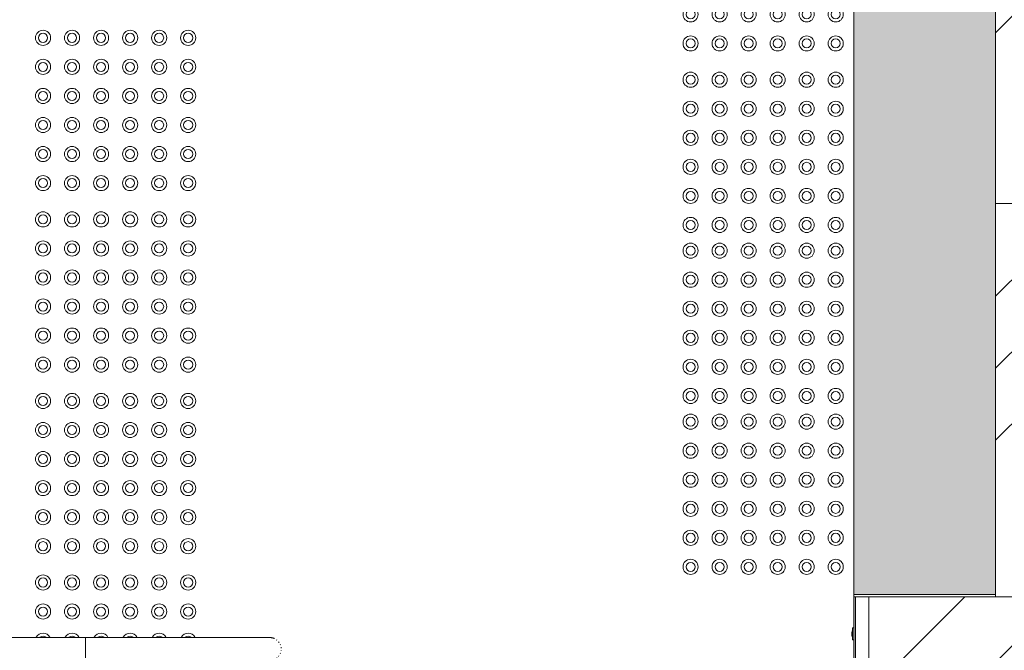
# Model space of a CAD drawing. Header units: metres. Extents: x 1.8 to 43.6, y -74.3 to -47.
# Tile 44 of 256: x 9.8 to 11.5, y -59 to -57.9. Entities that reach past the tile are written whole.
import ezdxf

# ---------------------------------------------------------------- set-up
doc = ezdxf.new("R2010")
doc.units = ezdxf.units.M
for name, color, linetype, lineweight in [('A-DOOR', 7, 'Continuous', 18), ('A-FLOR', 7, 'Continuous', 18), ('A-FLOR-PATT', 7, 'Continuous', 18), ('A-GENM', 7, 'Continuous', 18), ('A-WALL', 7, 'Continuous', 18), ('A-WALL-PATT', 7, 'Continuous', 18), ('Balaústres', 7, 'Continuous', 18), ('Corrimão', 7, 'Continuous', 18), ('Guarda-corpos', 7, 'Continuous', 18)]:
    doc.layers.add(name, color=color, linetype=linetype, lineweight=lineweight)
pattern_1 = [(45, (21.89, -62.896), (-0.33676, 0.33676), []), (45, (22.009, -62.896), (0, 0.67352), []), (45, (21.771, -62.896), (0, 0.67352), [])]

# ---------------------------------------------------------------- blocks, each defined once
blk = doc.blocks.new('Portas 12 - Portas 12-7011562-TÉRREO _0_32m - FRIGORÍFICA')
at = {"layer": 'A-DOOR', "true_color": 0xbababa}
h = blk.add_hatch(dxfattribs=at)
h.set_pattern_fill('FP_21', color=9, style=0, pattern_type=2)
h.set_pattern_definition(pattern_1)
h.paths.add_polyline_path([(11.8499, -58.2384), (11.8499, -57.5829), (11.7894, -57.5829), (11.7894, -58.2384)])
h = blk.add_hatch(dxfattribs=at)
h.set_pattern_fill('FP_21', color=9, style=0, pattern_type=2)
h.set_pattern_definition(pattern_1)
h.paths.add_polyline_path([(11.8499, -58.8884), (11.8499, -58.2384), (11.7894, -58.2384), (11.7894, -58.8884)])
at = {"layer": 'A-DOOR', "color": 253, "true_color": 0xaaaaaa}
for p, q in [((11.8499, -57.5829), (11.7894, -57.5829)), ((11.7894, -57.5829), (11.7894, -58.2384)), ((11.8499, -58.2384), (11.8499, -57.5829)), ((11.8499, -58.2384), (11.7894, -58.2384)), ((11.7894, -58.2384), (11.7894, -58.8884)), ((11.7894, -58.2384), (11.8499, -58.2384)), ((11.8499, -58.8884), (11.8499, -58.2384)), ((11.7894, -58.8884), (11.8499, -58.8884))]:
    blk.add_line(p, q, dxfattribs=at)
blk = doc.blocks.new('_ARQPWR_ACS Piso tátil de alerta - 30 cm Inox-V40-TÉRREO _0_32m - FRIGORÍFICA')
at = {"layer": 'A-GENM', "color": 253, "true_color": 0xaaaaaa}
for centre, radius, start, end in [((-0.12, 0.12), 0.0125, 0, 180), ((-0.072, 0.12), 0.0125, 0, 180), ((-0.024, 0.12), 0.0125, 0, 180), ((0.024, 0.12), 0.0125, 0, 180), ((0.072, 0.12), 0.0125, 0, 180), ((0.12, 0.12), 0.0125, 0, 180), ((-0.12, 0.12), 0.0125, 180, 360), ((-0.12, 0.12), 0.0075, 360, 180), ((-0.12, 0.12), 0.0075, 180, 360), ((-0.072, 0.12), 0.0125, 180, 360), ((-0.072, 0.12), 0.0075, 360, 180), ((-0.072, 0.12), 0.0075, 180, 360), ((-0.024, 0.12), 0.0125, 180, 360), ((-0.024, 0.12), 0.0075, 360, 180), ((-0.024, 0.12), 0.0075, 180, 360), ((0.024, 0.12), 0.0125, 180, 360), ((0.024, 0.12), 0.0075, 360, 180), ((0.024, 0.12), 0.0075, 180, 360), ((0.072, 0.12), 0.0125, 180, 360), ((0.072, 0.12), 0.0075, 360, 180), ((0.072, 0.12), 0.0075, 180, 360), ((0.12, 0.12), 0.0125, 180, 360), ((0.12, 0.12), 0.0075, 360, 180), ((0.12, 0.12), 0.0075, 180, 360), ((-0.12, 0.072), 0.0125, 0, 180), ((-0.072, 0.072), 0.0125, 0, 180), ((-0.024, 0.072), 0.0125, 0, 180), ((0.024, 0.072), 0.0125, 0, 180), ((0.072, 0.072), 0.0125, 0, 180), ((0.12, 0.072), 0.0125, 0, 180), ((-0.12, 0.072), 0.0125, 180, 360), ((-0.12, 0.072), 0.0075, 360, 180), ((-0.12, 0.072), 0.0075, 180, 360), ((-0.072, 0.072), 0.0125, 180, 360), ((-0.072, 0.072), 0.0075, 360, 180), ((-0.072, 0.072), 0.0075, 180, 360), ((-0.024, 0.072), 0.0125, 180, 360), ((-0.024, 0.072), 0.0075, 360, 180), ((-0.024, 0.072), 0.0075, 180, 360), ((0.024, 0.072), 0.0125, 180, 360), ((0.024, 0.072), 0.0075, 360, 180), ((0.024, 0.072), 0.0075, 180, 360), ((0.072, 0.072), 0.0125, 180, 360), ((0.072, 0.072), 0.0075, 360, 180), ((0.072, 0.072), 0.0075, 180, 360), ((0.12, 0.072), 0.0125, 180, 360), ((0.12, 0.072), 0.0075, 360, 180), ((0.12, 0.072), 0.0075, 180, 360), ((-0.12, 0.024), 0.0125, 25.7104, 154.2896), ((-0.072, 0.024), 0.0125, 25.7104, 154.2896), ((-0.024, 0.024), 0.0125, 25.2985, 154.3397), ((0.024, 0.024), 0.0125, 25.7104, 154.2896), ((0.072, 0.024), 0.0125, 25.7104, 154.2896), ((0.12, 0.024), 0.0125, 25.7104, 154.2896), ((-0.12, 0.024), 0.0075, 46.6499, 133.3501), ((-0.072, 0.024), 0.0075, 46.6499, 133.3501), ((-0.024, 0.024), 0.0075, 46.0859, 133.6239), ((0.024, 0.024), 0.0075, 46.6499, 133.3501), ((0.072, 0.024), 0.0075, 46.6499, 133.3501), ((0.12, 0.024), 0.0075, 46.6499, 133.3501), ((-0.12, -0.024), 0.0125, 0, 180), ((-0.072, -0.024), 0.0125, 0, 180), ((-0.024, -0.024), 0.0125, 0, 180), ((0.024, -0.024), 0.0125, 0, 180), ((0.072, -0.024), 0.0125, 0, 180), ((0.12, -0.024), 0.0125, 0, 180), ((-0.12, -0.024), 0.0125, 180, 360), ((-0.12, -0.024), 0.0075, 360, 180), ((-0.12, -0.024), 0.0075, 180, 360), ((-0.072, -0.024), 0.0125, 180, 360), ((-0.072, -0.024), 0.0075, 360, 180), ((-0.072, -0.024), 0.0075, 180, 360), ((-0.024, -0.024), 0.0125, 180, 360), ((-0.024, -0.024), 0.0075, 360, 180), ((-0.024, -0.024), 0.0075, 180, 360), ((0.024, -0.024), 0.0125, 180, 360), ((0.024, -0.024), 0.0075, 360, 180), ((0.024, -0.024), 0.0075, 180, 360), ((0.072, -0.024), 0.0125, 180, 360), ((0.072, -0.024), 0.0075, 360, 180), ((0.072, -0.024), 0.0075, 180, 360), ((0.12, -0.024), 0.0125, 180, 360), ((0.12, -0.024), 0.0075, 360, 180), ((0.12, -0.024), 0.0075, 180, 360), ((-0.12, -0.072), 0.0125, 0, 180), ((-0.12, -0.072), 0.0075, 360, 180), ((-0.072, -0.072), 0.0125, 0, 180), ((-0.072, -0.072), 0.0075, 360, 180), ((-0.024, -0.072), 0.0125, 0, 180), ((-0.024, -0.072), 0.0075, 360, 180), ((0.024, -0.072), 0.0125, 0, 180), ((0.024, -0.072), 0.0075, 360, 180), ((0.072, -0.072), 0.0125, 0, 180), ((0.072, -0.072), 0.0075, 360, 180), ((0.12, -0.072), 0.0125, 0, 180), ((0.12, -0.072), 0.0075, 360, 180), ((-0.12, -0.072), 0.0125, 180, 360), ((-0.12, -0.072), 0.0075, 180, 360), ((-0.072, -0.072), 0.0125, 180, 360), ((-0.072, -0.072), 0.0075, 180, 360), ((-0.024, -0.072), 0.0125, 180, 360), ((-0.024, -0.072), 0.0075, 180, 360), ((0.024, -0.072), 0.0125, 180, 360), ((0.024, -0.072), 0.0075, 180, 360), ((0.072, -0.072), 0.0125, 180, 360), ((0.072, -0.072), 0.0075, 180, 360), ((0.12, -0.072), 0.0125, 180, 360), ((0.12, -0.072), 0.0075, 180, 360), ((-0.12, -0.12), 0.0125, 0, 180), ((-0.12, -0.12), 0.0075, 360, 180), ((-0.072, -0.12), 0.0125, 0, 180), ((-0.072, -0.12), 0.0075, 360, 180), ((-0.024, -0.12), 0.0125, 0, 180), ((-0.024, -0.12), 0.0075, 360, 180), ((0.024, -0.12), 0.0125, 0, 180), ((0.024, -0.12), 0.0075, 360, 180), ((0.072, -0.12), 0.0125, 0, 180), ((0.072, -0.12), 0.0075, 360, 180), ((0.12, -0.12), 0.0125, 0, 180), ((0.12, -0.12), 0.0075, 360, 180), ((-0.12, -0.12), 0.0125, 180, 360), ((-0.12, -0.12), 0.0075, 180, 360), ((-0.072, -0.12), 0.0125, 180, 360), ((-0.072, -0.12), 0.0075, 180, 360), ((-0.024, -0.12), 0.0125, 180, 360), ((-0.024, -0.12), 0.0075, 180, 360), ((0.024, -0.12), 0.0125, 180, 360), ((0.024, -0.12), 0.0075, 180, 360), ((0.072, -0.12), 0.0125, 180, 360), ((0.072, -0.12), 0.0075, 180, 360), ((0.12, -0.12), 0.0125, 180, 360), ((0.12, -0.12), 0.0075, 180, 360)]:
    blk.add_arc(centre, radius, start, end, dxfattribs=at)
blk = doc.blocks.new('Led_Stripe_11805 - Led_Stripe_11805-8131311-TÉRREO _0_32m - FRIGORÍFICA')
at = {"layer": 'A-GENM', "color": 253, "true_color": 0xaaaaaa}
for p, q in [((11.2168, -58.9503), (11.2163, -58.9503)), ((11.2163, -58.9503), (11.2163, -58.9534)), ((11.2168, -58.9503), (11.2163, -58.9503)), ((11.2163, -58.9503), (11.2163, -58.9534)), ((11.2168, -58.9503), (11.2163, -58.9503)), ((11.2163, -58.9503), (11.2163, -58.9534)), ((11.2168, -58.9503), (11.2163, -58.9503)), ((11.2163, -58.9503), (11.2163, -58.9534)), ((11.2168, -58.9503), (11.2163, -58.9503)), ((11.2163, -58.9503), (11.2163, -58.9534)), ((11.2168, -58.9503), (11.2163, -58.9503)), ((11.2163, -58.9503), (11.2163, -58.9534)), ((11.2168, -58.9503), (11.2163, -58.9503)), ((11.2163, -58.9503), (11.2163, -58.9534)), ((11.2168, -58.9503), (11.2163, -58.9503)), ((11.2163, -58.9503), (11.2163, -58.9534)), ((11.2168, -58.9503), (11.2163, -58.9503)), ((11.2163, -58.9503), (11.2163, -58.9534)), ((11.2168, -58.9503), (11.2163, -58.9503)), ((11.2163, -58.9503), (11.2163, -58.9534)), ((11.2168, -58.9503), (11.2163, -58.9503)), ((11.2163, -58.9503), (11.2163, -58.9534)), ((11.2168, -58.9503), (11.2163, -58.9503)), ((11.2163, -58.9503), (11.2163, -58.9534)), ((11.2168, -58.9503), (11.2163, -58.9503)), ((11.2163, -58.9503), (11.2163, -58.9534)), ((11.2168, -58.9503), (11.2163, -58.9503)), ((11.2163, -58.9503), (11.2163, -58.9534)), ((11.2168, -58.9503), (11.2163, -58.9503)), ((11.2163, -58.9503), (11.2163, -58.9534)), ((11.2168, -58.9503), (11.2163, -58.9503)), ((11.2163, -58.9503), (11.2163, -58.9534)), ((11.2168, -58.9503), (11.2163, -58.9503)), ((11.2163, -58.9503), (11.2163, -58.9534)), ((11.2168, -58.9503), (11.2163, -58.9503)), ((11.2163, -58.9503), (11.2163, -58.9534)), ((11.2168, -58.9503), (11.2163, -58.9503)), ((11.2163, -58.9503), (11.2163, -58.9534)), ((11.2168, -58.9503), (11.2163, -58.9503)), ((11.2163, -58.9503), (11.2163, -58.9534)), ((11.2168, -58.9503), (11.2163, -58.9503)), ((11.2163, -58.9503), (11.2163, -58.9534)), ((11.2168, -58.9503), (11.2163, -58.9503)), ((11.2163, -58.9503), (11.2163, -58.9534)), ((11.2168, -58.9503), (11.2163, -58.9503)), ((11.2163, -58.9503), (11.2163, -58.9534)), ((11.2168, -58.9503), (11.2163, -58.9503)), ((11.2163, -58.9503), (11.2163, -58.9534)), ((11.2168, -58.9503), (11.2163, -58.9503)), ((11.2163, -58.9503), (11.2163, -58.9534)), ((11.2168, -58.9503), (11.2163, -58.9503)), ((11.2163, -58.9503), (11.2163, -58.9534)), ((11.2168, -58.9503), (11.2163, -58.9503)), ((11.2163, -58.9503), (11.2163, -58.9534)), ((11.2168, -58.9503), (11.2163, -58.9503)), ((11.2163, -58.9503), (11.2163, -58.9534)), ((11.2168, -58.9503), (11.2163, -58.9503)), ((11.2163, -58.9503), (11.2163, -58.9534)), ((11.2168, -58.9503), (11.2163, -58.9503)), ((11.2163, -58.9503), (11.2163, -58.9534)), ((11.2168, -58.9503), (11.2163, -58.9503)), ((11.2163, -58.9503), (11.2163, -58.9534)), ((11.2168, -58.9503), (11.2163, -58.9503)), ((11.2163, -58.9503), (11.2163, -58.9534)), ((11.2168, -58.9503), (11.2163, -58.9503)), ((11.2163, -58.9503), (11.2163, -58.9534)), ((11.2168, -58.9503), (11.2163, -58.9503)), ((11.2163, -58.9503), (11.2163, -58.9534)), ((11.2168, -58.9503), (11.2163, -58.9503)), ((11.2163, -58.9503), (11.2163, -58.9534)), ((11.2168, -58.9503), (11.2163, -58.9503)), ((11.2163, -58.9503), (11.2163, -58.9534)), ((11.2168, -58.9503), (11.2163, -58.9503)), ((11.2163, -58.9503), (11.2163, -58.9534)), ((11.2168, -58.9503), (11.2163, -58.9503)), ((11.2163, -58.9503), (11.2163, -58.9534)), ((11.2168, -58.9503), (11.2163, -58.9503)), ((11.2163, -58.9503), (11.2163, -58.9534)), ((11.2168, -58.9503), (11.2163, -58.9503)), ((11.2163, -58.9503), (11.2163, -58.9534)), ((11.2168, -58.9503), (11.2163, -58.9503)), ((11.2163, -58.9503), (11.2163, -58.9534)), ((11.2168, -58.9503), (11.2163, -58.9503)), ((11.2163, -58.9503), (11.2163, -58.9534)), ((11.2168, -58.9503), (11.2163, -58.9503)), ((11.2163, -58.9503), (11.2163, -58.9534)), ((11.2168, -58.9503), (11.2163, -58.9503)), ((11.2163, -58.9503), (11.2163, -58.9534)), ((11.2168, -58.9503), (11.2163, -58.9503)), ((11.2163, -58.9503), (11.2163, -58.9534)), ((11.2168, -58.9503), (11.2163, -58.9503)), ((11.2163, -58.9503), (11.2163, -58.9534)), ((11.2168, -58.9503), (11.2163, -58.9503)), ((11.2163, -58.9503), (11.2163, -58.9534)), ((11.2168, -58.9503), (11.2163, -58.9503)), ((11.2163, -58.9503), (11.2163, -58.9534)), ((11.2168, -58.9503), (11.2163, -58.9503)), ((11.2163, -58.9503), (11.2163, -58.9534)), ((11.2168, -58.9503), (11.2163, -58.9503)), ((11.2163, -58.9503), (11.2163, -58.9534)), ((11.2168, -58.9503), (11.2163, -58.9503)), ((11.2163, -58.9503), (11.2163, -58.9534)), ((11.2168, -58.9503), (11.2163, -58.9503)), ((11.2163, -58.9503), (11.2163, -58.9534)), ((11.2168, -58.9503), (11.2163, -58.9503)), ((11.2163, -58.9503), (11.2163, -58.9534)), ((11.2163, -58.9534), (11.2163, -58.9564)), ((11.2163, -58.9534), (11.2163, -58.9564)), ((11.2163, -58.9534), (11.2163, -58.9564)), ((11.2163, -58.9534), (11.2163, -58.9564)), ((11.2163, -58.9534), (11.2163, -58.9564)), ((11.2163, -58.9534), (11.2163, -58.9564)), ((11.2163, -58.9534), (11.2163, -58.9564)), ((11.2163, -58.9534), (11.2163, -58.9564)), ((11.2163, -58.9534), (11.2163, -58.9564)), ((11.2163, -58.9534), (11.2163, -58.9564)), ((11.2163, -58.9534), (11.2163, -58.9564)), ((11.2163, -58.9534), (11.2163, -58.9564)), ((11.2163, -58.9534), (11.2163, -58.9564)), ((11.2163, -58.9534), (11.2163, -58.9564)), ((11.2163, -58.9534), (11.2163, -58.9564)), ((11.2163, -58.9534), (11.2163, -58.9564)), ((11.2163, -58.9534), (11.2163, -58.9564)), ((11.2163, -58.9534), (11.2163, -58.9564)), ((11.2163, -58.9534), (11.2163, -58.9564)), ((11.2163, -58.9534), (11.2163, -58.9564)), ((11.2163, -58.9534), (11.2163, -58.9564)), ((11.2163, -58.9534), (11.2163, -58.9564)), ((11.2163, -58.9534), (11.2163, -58.9564)), ((11.2163, -58.9534), (11.2163, -58.9564)), ((11.2163, -58.9534), (11.2163, -58.9564)), ((11.2163, -58.9534), (11.2163, -58.9564)), ((11.2163, -58.9534), (11.2163, -58.9564)), ((11.2163, -58.9534), (11.2163, -58.9564)), ((11.2163, -58.9534), (11.2163, -58.9564)), ((11.2163, -58.9534), (11.2163, -58.9564)), ((11.2163, -58.9534), (11.2163, -58.9564)), ((11.2163, -58.9534), (11.2163, -58.9564)), ((11.2163, -58.9534), (11.2163, -58.9564)), ((11.2163, -58.9534), (11.2163, -58.9564)), ((11.2163, -58.9534), (11.2163, -58.9564)), ((11.2163, -58.9534), (11.2163, -58.9564)), ((11.2163, -58.9534), (11.2163, -58.9564)), ((11.2163, -58.9534), (11.2163, -58.9564)), ((11.2163, -58.9534), (11.2163, -58.9564)), ((11.2163, -58.9534), (11.2163, -58.9564)), ((11.2163, -58.9534), (11.2163, -58.9564)), ((11.2163, -58.9534), (11.2163, -58.9564)), ((11.2163, -58.9534), (11.2163, -58.9564)), ((11.2163, -58.9534), (11.2163, -58.9564)), ((11.2163, -58.9534), (11.2163, -58.9564)), ((11.2163, -58.9534), (11.2163, -58.9564)), ((11.2163, -58.9534), (11.2163, -58.9564)), ((11.2163, -58.9534), (11.2163, -58.9564)), ((11.2163, -58.9534), (11.2163, -58.9564)), ((11.2163, -58.9534), (11.2163, -58.9564)), ((11.2163, -58.9534), (11.2163, -58.9564)), ((11.2163, -58.9534), (11.2163, -58.9564)), ((11.2163, -58.9534), (11.2163, -58.9564)), ((11.2168, -58.9584), (11.2168, -58.9484)), ((11.2178, -58.9484), (11.2168, -58.9484)), ((11.2178, -58.9434), (11.2178, -58.9634)), ((11.2198, -58.9434), (11.2178, -58.9434)), ((11.2198, -58.9634), (11.2198, -58.9434)), ((11.2163, -58.9564), (11.2168, -58.9564)), ((11.2163, -58.9564), (11.2168, -58.9564)), ((11.2163, -58.9564), (11.2168, -58.9564)), ((11.2163, -58.9564), (11.2168, -58.9564)), ((11.2163, -58.9564), (11.2168, -58.9564)), ((11.2163, -58.9564), (11.2168, -58.9564)), ((11.2163, -58.9564), (11.2168, -58.9564)), ((11.2163, -58.9564), (11.2168, -58.9564)), ((11.2163, -58.9564), (11.2168, -58.9564)), ((11.2163, -58.9564), (11.2168, -58.9564)), ((11.2163, -58.9564), (11.2168, -58.9564)), ((11.2163, -58.9564), (11.2168, -58.9564)), ((11.2163, -58.9564), (11.2168, -58.9564)), ((11.2163, -58.9564), (11.2168, -58.9564)), ((11.2163, -58.9564), (11.2168, -58.9564)), ((11.2163, -58.9564), (11.2168, -58.9564)), ((11.2163, -58.9564), (11.2168, -58.9564)), ((11.2163, -58.9564), (11.2168, -58.9564)), ((11.2163, -58.9564), (11.2168, -58.9564)), ((11.2163, -58.9564), (11.2168, -58.9564)), ((11.2163, -58.9564), (11.2168, -58.9564)), ((11.2163, -58.9564), (11.2168, -58.9564)), ((11.2163, -58.9564), (11.2168, -58.9564)), ((11.2163, -58.9564), (11.2168, -58.9564)), ((11.2163, -58.9564), (11.2168, -58.9564)), ((11.2163, -58.9564), (11.2168, -58.9564)), ((11.2163, -58.9564), (11.2168, -58.9564)), ((11.2163, -58.9564), (11.2168, -58.9564)), ((11.2163, -58.9564), (11.2168, -58.9564)), ((11.2163, -58.9564), (11.2168, -58.9564)), ((11.2163, -58.9564), (11.2168, -58.9564)), ((11.2163, -58.9564), (11.2168, -58.9564)), ((11.2163, -58.9564), (11.2168, -58.9564)), ((11.2163, -58.9564), (11.2168, -58.9564)), ((11.2163, -58.9564), (11.2168, -58.9564)), ((11.2163, -58.9564), (11.2168, -58.9564)), ((11.2163, -58.9564), (11.2168, -58.9564)), ((11.2163, -58.9564), (11.2168, -58.9564)), ((11.2163, -58.9564), (11.2168, -58.9564)), ((11.2163, -58.9564), (11.2168, -58.9564)), ((11.2163, -58.9564), (11.2168, -58.9564)), ((11.2163, -58.9564), (11.2168, -58.9564)), ((11.2163, -58.9564), (11.2168, -58.9564)), ((11.2163, -58.9564), (11.2168, -58.9564)), ((11.2163, -58.9564), (11.2168, -58.9564)), ((11.2163, -58.9564), (11.2168, -58.9564)), ((11.2163, -58.9564), (11.2168, -58.9564)), ((11.2163, -58.9564), (11.2168, -58.9564)), ((11.2163, -58.9564), (11.2168, -58.9564)), ((11.2163, -58.9564), (11.2168, -58.9564)), ((11.2163, -58.9564), (11.2168, -58.9564)), ((11.2163, -58.9564), (11.2168, -58.9564)), ((11.2163, -58.9564), (11.2168, -58.9564)), ((11.2168, -58.9584), (11.2178, -58.9584)), ((11.2178, -58.9634), (11.2198, -58.9634))]:
    blk.add_line(p, q, dxfattribs=at)
blk = doc.blocks.new('Guarda-corpo - 1_-V15-TÉRREO _0_32m - FRIGORÍFICA')
at = {"layer": 'Balaústres', "color": 253, "true_color": 0xaaaaaa}
for p, q in [((-0.0153, 0.3162), (-0.0148, 0.3168)), ((-0.0076, 0.3223), (-0.0069, 0.3226)), ((0.0023, 0.3237), (0.003, 0.3236)), ((0.0067, 0.3226), (0.0074, 0.3223)), ((0.0114, 0.3201), (0.012, 0.3196)), ((-0.0191, 0.2032), (-0.0191, 0)), ((0.019, 0), (0.019, 0.2032))]:
    blk.add_line(p, q, dxfattribs=at)
at = {"layer": 'Balaústres', "color": 253, "true_color": 0xaaaaaa, "flags": 128}
for points in [[(-0.0191, 0.3048), (-0.019, 0.3056), (-0.019, 0.3063), (-0.0189, 0.3071), (-0.0188, 0.3078), (-0.0187, 0.3086), (-0.0185, 0.3093), (-0.0183, 0.3101), (-0.0181, 0.3108), (-0.0178, 0.3115), (-0.0175, 0.3122), (-0.0172, 0.3129)], [(-0.0121, 0.3195), (-0.0115, 0.32), (-0.0109, 0.3204)], [(-0.0032, 0.3236), (-0.0025, 0.3237), (-0.0017, 0.3238)], [(0.0147, 0.3169), (0.0152, 0.3163), (0.0156, 0.3157)], [(0.0175, 0.3124), (0.0178, 0.3117), (0.018, 0.311), (0.0183, 0.3103), (0.0185, 0.3095), (0.0186, 0.3088), (0.0188, 0.308), (0.0189, 0.3073), (0.019, 0.3065), (0.019, 0.3058), (0.019, 0.305), (0.019, 0.3048)], [(-0.0191, 0.3048), (-0.0191, 0.3047), (-0.0191, 0.3045), (-0.0191, 0.3041), (-0.0191, 0.3035), (-0.0191, 0.3028), (-0.0191, 0.3019), (-0.0191, 0.3008), (-0.0191, 0.2996), (-0.0191, 0.2983), (-0.0191, 0.2968), (-0.0191, 0.2951), (-0.0191, 0.2933), (-0.0191, 0.2914), (-0.0191, 0.2893), (-0.0191, 0.2871), (-0.0191, 0.2847), (-0.0191, 0.2822), (-0.0191, 0.2796), (-0.0191, 0.2768), (-0.0191, 0.274), (-0.0191, 0.271), (-0.0191, 0.2679), (-0.0191, 0.2648), (-0.0191, 0.2615), (-0.0191, 0.2581), (-0.0191, 0.2546), (-0.0191, 0.2511), (-0.0191, 0.2475), (-0.0191, 0.2438), (-0.0191, 0.24), (-0.0191, 0.2362), (-0.0191, 0.2323), (-0.0191, 0.2284), (-0.0191, 0.2245), (-0.0191, 0.2205), (-0.0191, 0.2165), (-0.0191, 0.2124), (-0.0191, 0.2084), (-0.0191, 0.2043), (-0.0191, 0.2032)], [(-0.0191, 0.2928), (-0.0191, 0.2947), (-0.0191, 0.2963), (-0.0191, 0.2979), (-0.0191, 0.2993), (-0.0191, 0.3005), (-0.0191, 0.3016), (-0.0191, 0.3026), (-0.0191, 0.3033), (-0.0191, 0.3039), (-0.0191, 0.3044), (-0.0191, 0.3047), (-0.0191, 0.3048), (-0.0191, 0.3048)], [(0.019, 0.2032), (0.019, 0.2073), (0.019, 0.2113), (0.019, 0.2154), (0.019, 0.2194), (0.019, 0.2234), (0.019, 0.2274), (0.019, 0.2313), (0.019, 0.2352), (0.019, 0.239), (0.019, 0.2428), (0.019, 0.2465), (0.019, 0.2501), (0.019, 0.2537), (0.019, 0.2572), (0.019, 0.2606), (0.019, 0.2639), (0.019, 0.2671), (0.019, 0.2702), (0.019, 0.2732), (0.019, 0.2761), (0.019, 0.2789), (0.019, 0.2815), (0.019, 0.284), (0.019, 0.2864), (0.019, 0.2887), (0.019, 0.2908), (0.019, 0.2928), (0.019, 0.2947), (0.019, 0.2963), (0.019, 0.2979), (0.019, 0.2993), (0.019, 0.3005), (0.019, 0.3016), (0.019, 0.3026), (0.019, 0.3033), (0.019, 0.3039), (0.019, 0.3044), (0.019, 0.3047), (0.019, 0.3048), (0.019, 0.3048)], [(0.019, 0.3048), (0.019, 0.3047), (0.019, 0.3045), (0.019, 0.3041), (0.019, 0.3035), (0.019, 0.3028), (0.019, 0.3019), (0.019, 0.3008), (0.019, 0.2996), (0.019, 0.2983), (0.019, 0.2968), (0.019, 0.2951), (0.019, 0.2933)], [(0.019, 0.2812), (0.019, 0.2796), (0.019, 0.2768), (0.019, 0.274), (0.019, 0.271), (0.019, 0.2679), (0.019, 0.2648), (0.019, 0.2615), (0.019, 0.2581), (0.019, 0.2546), (0.019, 0.2511), (0.019, 0.2475), (0.019, 0.2438), (0.019, 0.24), (0.019, 0.2362), (0.019, 0.2323), (0.019, 0.2284), (0.019, 0.2245), (0.019, 0.2205), (0.019, 0.2165), (0.019, 0.2124), (0.019, 0.2084), (0.019, 0.2043), (0.019, 0.2032)], [(-0.0191, 0.2032), (-0.0191, 0.2073), (-0.0191, 0.2113), (-0.0191, 0.2154), (-0.0191, 0.2194), (-0.0191, 0.2234), (-0.0191, 0.2274), (-0.0191, 0.2313), (-0.0191, 0.2352), (-0.0191, 0.239), (-0.0191, 0.2428), (-0.0191, 0.2465), (-0.0191, 0.2501), (-0.0191, 0.2525)]]:
    blk.add_lwpolyline(points, dxfattribs=at)
blk = doc.blocks.new('Guarda-corpo - Guarda-corpo-8412140-TÉRREO _0_32m - FRIGORÍFICA')
at = {"layer": 'Corrimão', "color": 253, "true_color": 0xaaaaaa}
for q in [(9.3265, -58.9594), (9.949, -58.9975)]:
    blk.add_line((9.949, -58.9594), q, dxfattribs=at)
at = {"rotation": 270}
blk.add_blockref('Guarda-corpo - 1_-V15-TÉRREO _0_32m - FRIGORÍFICA', (9.949, -58.9784), dxfattribs=at)
blk = doc.blocks.new('_ARQPWR_ACS Piso tátil de alerta - 30 cm Inox-7195133-TÉRREO _0_32m - FRIGORÍFICA')
at = {"layer": 'A-GENM', "color": 253, "true_color": 0xaaaaaa}
for centre, radius, start, end in [((-0.12, 0.12), 0.0125, 0, 180), ((-0.072, 0.12), 0.0125, 0, 180), ((-0.024, 0.12), 0.0125, 0, 180), ((0.024, 0.12), 0.0125, 0, 180), ((0.072, 0.12), 0.0125, 0, 180), ((0.12, 0.12), 0.0125, 0, 180), ((-0.12, 0.12), 0.0125, 180, 360), ((-0.12, 0.12), 0.0075, 360, 180), ((-0.12, 0.12), 0.0075, 180, 360), ((-0.072, 0.12), 0.0125, 180, 360), ((-0.072, 0.12), 0.0075, 360, 180), ((-0.072, 0.12), 0.0075, 180, 360), ((-0.024, 0.12), 0.0125, 180, 360), ((-0.024, 0.12), 0.0075, 360, 180), ((-0.024, 0.12), 0.0075, 180, 360), ((0.024, 0.12), 0.0125, 180, 360), ((0.024, 0.12), 0.0075, 360, 180), ((0.024, 0.12), 0.0075, 180, 360), ((0.072, 0.12), 0.0125, 180, 360), ((0.072, 0.12), 0.0075, 360, 180), ((0.072, 0.12), 0.0075, 180, 360), ((0.12, 0.12), 0.0125, 180, 360), ((0.12, 0.12), 0.0075, 360, 180), ((0.12, 0.12), 0.0075, 180, 360), ((-0.12, 0.072), 0.0125, 0, 180), ((-0.072, 0.072), 0.0125, 0, 180), ((-0.024, 0.072), 0.0125, 0, 180), ((0.024, 0.072), 0.0125, 0, 180), ((0.072, 0.072), 0.0125, 0, 180), ((0.12, 0.072), 0.0125, 0, 180), ((-0.12, 0.072), 0.0125, 180, 360), ((-0.12, 0.072), 0.0075, 360, 180), ((-0.12, 0.072), 0.0075, 180, 360), ((-0.072, 0.072), 0.0125, 180, 360), ((-0.072, 0.072), 0.0075, 360, 180), ((-0.072, 0.072), 0.0075, 180, 360), ((-0.024, 0.072), 0.0125, 180, 360), ((-0.024, 0.072), 0.0075, 360, 180), ((-0.024, 0.072), 0.0075, 180, 360), ((0.024, 0.072), 0.0125, 180, 360), ((0.024, 0.072), 0.0075, 360, 180), ((0.024, 0.072), 0.0075, 180, 360), ((0.072, 0.072), 0.0125, 180, 360), ((0.072, 0.072), 0.0075, 360, 180), ((0.072, 0.072), 0.0075, 180, 360), ((0.12, 0.072), 0.0125, 180, 360), ((0.12, 0.072), 0.0075, 360, 180), ((0.12, 0.072), 0.0075, 180, 360), ((-0.12, 0.024), 0.0125, 0, 180), ((-0.072, 0.024), 0.0125, 0, 180), ((-0.024, 0.024), 0.0125, 0, 180), ((0.024, 0.024), 0.0125, 0, 180), ((0.072, 0.024), 0.0125, 0, 180), ((0.12, 0.024), 0.0125, 0, 180), ((-0.12, 0.024), 0.0125, 180, 360), ((-0.12, 0.024), 0.0075, 360, 180), ((-0.12, 0.024), 0.0075, 180, 360), ((-0.072, 0.024), 0.0125, 180, 360), ((-0.072, 0.024), 0.0075, 360, 180), ((-0.072, 0.024), 0.0075, 180, 360), ((-0.024, 0.024), 0.0125, 180, 360), ((-0.024, 0.024), 0.0075, 360, 180), ((-0.024, 0.024), 0.0075, 180, 360), ((0.024, 0.024), 0.0125, 180, 360), ((0.024, 0.024), 0.0075, 360, 180), ((0.024, 0.024), 0.0075, 180, 360), ((0.072, 0.024), 0.0125, 180, 360), ((0.072, 0.024), 0.0075, 360, 180), ((0.072, 0.024), 0.0075, 180, 360), ((0.12, 0.024), 0.0125, 180, 360), ((0.12, 0.024), 0.0075, 360, 180), ((0.12, 0.024), 0.0075, 180, 360), ((-0.12, -0.024), 0.0125, 0, 180), ((-0.072, -0.024), 0.0125, 0, 180), ((-0.024, -0.024), 0.0125, 0, 180), ((0.024, -0.024), 0.0125, 0, 180), ((0.072, -0.024), 0.0125, 0, 180), ((0.12, -0.024), 0.0125, 0, 180), ((-0.12, -0.024), 0.0125, 180, 360), ((-0.12, -0.024), 0.0075, 360, 180), ((-0.12, -0.024), 0.0075, 180, 360), ((-0.072, -0.024), 0.0125, 180, 360), ((-0.072, -0.024), 0.0075, 360, 180), ((-0.072, -0.024), 0.0075, 180, 360), ((-0.024, -0.024), 0.0125, 180, 360), ((-0.024, -0.024), 0.0075, 360, 180), ((-0.024, -0.024), 0.0075, 180, 360), ((0.024, -0.024), 0.0125, 180, 360), ((0.024, -0.024), 0.0075, 360, 180), ((0.024, -0.024), 0.0075, 180, 360), ((0.072, -0.024), 0.0125, 180, 360), ((0.072, -0.024), 0.0075, 360, 180), ((0.072, -0.024), 0.0075, 180, 360), ((0.12, -0.024), 0.0125, 180, 360), ((0.12, -0.024), 0.0075, 360, 180), ((0.12, -0.024), 0.0075, 180, 360), ((-0.12, -0.072), 0.0125, 0, 180), ((-0.12, -0.072), 0.0075, 360, 180), ((-0.072, -0.072), 0.0125, 0, 180), ((-0.072, -0.072), 0.0075, 360, 180), ((-0.024, -0.072), 0.0125, 0, 180), ((-0.024, -0.072), 0.0075, 360, 180), ((0.024, -0.072), 0.0125, 0, 180), ((0.024, -0.072), 0.0075, 360, 180), ((0.072, -0.072), 0.0125, 0, 180), ((0.072, -0.072), 0.0075, 360, 180), ((0.12, -0.072), 0.0125, 0, 180), ((0.12, -0.072), 0.0075, 360, 180), ((-0.12, -0.072), 0.0125, 180, 360), ((-0.12, -0.072), 0.0075, 180, 360), ((-0.072, -0.072), 0.0125, 180, 360), ((-0.072, -0.072), 0.0075, 180, 360), ((-0.024, -0.072), 0.0125, 180, 360), ((-0.024, -0.072), 0.0075, 180, 360), ((0.024, -0.072), 0.0125, 180, 360), ((0.024, -0.072), 0.0075, 180, 360), ((0.072, -0.072), 0.0125, 180, 360), ((0.072, -0.072), 0.0075, 180, 360), ((0.12, -0.072), 0.0125, 180, 360), ((0.12, -0.072), 0.0075, 180, 360), ((-0.12, -0.12), 0.0125, 0, 180), ((-0.12, -0.12), 0.0075, 360, 180), ((-0.072, -0.12), 0.0125, 0, 180), ((-0.072, -0.12), 0.0075, 360, 180), ((-0.024, -0.12), 0.0125, 0, 180), ((-0.024, -0.12), 0.0075, 360, 180), ((0.024, -0.12), 0.0125, 0, 180), ((0.024, -0.12), 0.0075, 360, 180), ((0.072, -0.12), 0.0125, 0, 180), ((0.072, -0.12), 0.0075, 360, 180), ((0.12, -0.12), 0.0125, 0, 180), ((0.12, -0.12), 0.0075, 360, 180), ((-0.12, -0.12), 0.0125, 180, 360), ((-0.12, -0.12), 0.0075, 180, 360), ((-0.072, -0.12), 0.0125, 180, 360), ((-0.072, -0.12), 0.0075, 180, 360), ((-0.024, -0.12), 0.0125, 180, 360), ((-0.024, -0.12), 0.0075, 180, 360), ((0.024, -0.12), 0.0125, 180, 360), ((0.024, -0.12), 0.0075, 180, 360), ((0.072, -0.12), 0.0125, 180, 360), ((0.072, -0.12), 0.0075, 180, 360), ((0.12, -0.12), 0.0125, 180, 360), ((0.12, -0.12), 0.0075, 180, 360)]:
    blk.add_arc(centre, radius, start, end, dxfattribs=at)
blk = doc.blocks.new('_ARQPWR_ACS Piso tátil de alerta - 30 cm Inox-V76-TÉRREO _0_32m - FRIGORÍFICA')
at = {"layer": 'A-GENM', "color": 253, "true_color": 0xaaaaaa}
for centre, radius, start, end in [((-0.12, 0.12), 0.0125, 105.364, 180), ((-0.12, 0.12), 0.0125, 0, 74.636), ((-0.072, 0.12), 0.0125, 105.364, 180), ((-0.072, 0.12), 0.0125, 0, 74.636), ((-0.024, 0.12), 0.0125, 105.364, 180), ((-0.024, 0.12), 0.0125, 0, 74.636), ((0.024, 0.12), 0.0125, 105.364, 180), ((0.024, 0.12), 0.0125, 0, 74.636), ((0.072, 0.12), 0.0125, 105.364, 180), ((0.072, 0.12), 0.0125, 0, 74.636), ((0.12, 0.12), 0.0125, 105.364, 180), ((0.12, 0.12), 0.0125, 0, 74.636), ((-0.12, 0.12), 0.0125, 180, 360), ((-0.12, 0.12), 0.0075, 360, 180), ((-0.12, 0.12), 0.0075, 180, 360), ((-0.072, 0.12), 0.0125, 180, 360), ((-0.072, 0.12), 0.0075, 360, 180), ((-0.072, 0.12), 0.0075, 180, 360), ((-0.024, 0.12), 0.0125, 180, 360), ((-0.024, 0.12), 0.0075, 360, 180), ((-0.024, 0.12), 0.0075, 180, 360), ((0.024, 0.12), 0.0125, 180, 360), ((0.024, 0.12), 0.0075, 360, 180), ((0.024, 0.12), 0.0075, 180, 360), ((0.072, 0.12), 0.0125, 180, 360), ((0.072, 0.12), 0.0075, 360, 180), ((0.072, 0.12), 0.0075, 180, 360), ((0.12, 0.12), 0.0125, 180, 360), ((0.12, 0.12), 0.0075, 360, 180), ((0.12, 0.12), 0.0075, 180, 360), ((-0.12, 0.072), 0.0125, 0, 180), ((-0.072, 0.072), 0.0125, 0, 180), ((-0.024, 0.072), 0.0125, 0, 180), ((0.024, 0.072), 0.0125, 0, 180), ((0.072, 0.072), 0.0125, 0, 180), ((0.12, 0.072), 0.0125, 0, 180), ((-0.12, 0.072), 0.0125, 180, 360), ((-0.12, 0.072), 0.0075, 360, 180), ((-0.12, 0.072), 0.0075, 180, 360), ((-0.072, 0.072), 0.0125, 180, 360), ((-0.072, 0.072), 0.0075, 360, 180), ((-0.072, 0.072), 0.0075, 180, 360), ((-0.024, 0.072), 0.0125, 180, 360), ((-0.024, 0.072), 0.0075, 360, 180), ((-0.024, 0.072), 0.0075, 180, 360), ((0.024, 0.072), 0.0125, 180, 360), ((0.024, 0.072), 0.0075, 360, 180), ((0.024, 0.072), 0.0075, 180, 360), ((0.072, 0.072), 0.0125, 180, 360), ((0.072, 0.072), 0.0075, 360, 180), ((0.072, 0.072), 0.0075, 180, 360), ((0.12, 0.072), 0.0125, 180, 360), ((0.12, 0.072), 0.0075, 360, 180), ((0.12, 0.072), 0.0075, 180, 360), ((-0.12, 0.024), 0.0125, 0, 180), ((-0.072, 0.024), 0.0125, 0, 180), ((-0.024, 0.024), 0.0125, 0, 180), ((0.024, 0.024), 0.0125, 0, 180), ((0.072, 0.024), 0.0125, 0, 180), ((0.12, 0.024), 0.0125, 0, 180), ((-0.12, 0.024), 0.0125, 180, 360), ((-0.12, 0.024), 0.0075, 360, 180), ((-0.12, 0.024), 0.0075, 180, 360), ((-0.072, 0.024), 0.0125, 180, 360), ((-0.072, 0.024), 0.0075, 360, 180), ((-0.072, 0.024), 0.0075, 180, 360), ((-0.024, 0.024), 0.0125, 180, 360), ((-0.024, 0.024), 0.0075, 360, 180), ((-0.024, 0.024), 0.0075, 180, 360), ((0.024, 0.024), 0.0125, 180, 360), ((0.024, 0.024), 0.0075, 360, 180), ((0.024, 0.024), 0.0075, 180, 360), ((0.072, 0.024), 0.0125, 180, 360), ((0.072, 0.024), 0.0075, 360, 180), ((0.072, 0.024), 0.0075, 180, 360), ((0.12, 0.024), 0.0125, 180, 360), ((0.12, 0.024), 0.0075, 360, 180), ((0.12, 0.024), 0.0075, 180, 360), ((-0.12, -0.024), 0.0125, 0, 180), ((-0.072, -0.024), 0.0125, 0, 180), ((-0.024, -0.024), 0.0125, 0, 180), ((0.024, -0.024), 0.0125, 0, 180), ((0.072, -0.024), 0.0125, 0, 180), ((0.12, -0.024), 0.0125, 0, 180), ((-0.12, -0.024), 0.0125, 180, 360), ((-0.12, -0.024), 0.0075, 360, 180), ((-0.12, -0.024), 0.0075, 180, 360), ((-0.072, -0.024), 0.0125, 180, 360), ((-0.072, -0.024), 0.0075, 360, 180), ((-0.072, -0.024), 0.0075, 180, 360), ((-0.024, -0.024), 0.0125, 180, 360), ((-0.024, -0.024), 0.0075, 360, 180), ((-0.024, -0.024), 0.0075, 180, 360), ((0.024, -0.024), 0.0125, 180, 360), ((0.024, -0.024), 0.0075, 360, 180), ((0.024, -0.024), 0.0075, 180, 360), ((0.072, -0.024), 0.0125, 180, 360), ((0.072, -0.024), 0.0075, 360, 180), ((0.072, -0.024), 0.0075, 180, 360), ((0.12, -0.024), 0.0125, 180, 360), ((0.12, -0.024), 0.0075, 360, 180), ((0.12, -0.024), 0.0075, 180, 360), ((-0.12, -0.072), 0.0125, 0, 180), ((-0.12, -0.072), 0.0075, 360, 180), ((-0.072, -0.072), 0.0125, 0, 180), ((-0.072, -0.072), 0.0075, 360, 180), ((-0.024, -0.072), 0.0125, 0, 180), ((-0.024, -0.072), 0.0075, 360, 180), ((0.024, -0.072), 0.0125, 0, 180), ((0.024, -0.072), 0.0075, 360, 180), ((0.072, -0.072), 0.0125, 0, 180), ((0.072, -0.072), 0.0075, 360, 180), ((0.12, -0.072), 0.0125, 0, 180), ((0.12, -0.072), 0.0075, 360, 180), ((-0.12, -0.072), 0.0125, 180, 360), ((-0.12, -0.072), 0.0075, 180, 360), ((-0.072, -0.072), 0.0125, 180, 360), ((-0.072, -0.072), 0.0075, 180, 360), ((-0.024, -0.072), 0.0125, 180, 360), ((-0.024, -0.072), 0.0075, 180, 360), ((0.024, -0.072), 0.0125, 180, 360), ((0.024, -0.072), 0.0075, 180, 360), ((0.072, -0.072), 0.0125, 180, 360), ((0.072, -0.072), 0.0075, 180, 360), ((0.12, -0.072), 0.0125, 180, 360), ((0.12, -0.072), 0.0075, 180, 360), ((-0.12, -0.12), 0.0125, 0, 180), ((-0.12, -0.12), 0.0075, 360, 180), ((-0.072, -0.12), 0.0125, 0, 180), ((-0.072, -0.12), 0.0075, 360, 180), ((-0.024, -0.12), 0.0125, 0, 180), ((-0.024, -0.12), 0.0075, 360, 180), ((0.024, -0.12), 0.0125, 0, 180), ((0.024, -0.12), 0.0075, 360, 180), ((0.072, -0.12), 0.0125, 0, 180), ((0.072, -0.12), 0.0075, 360, 180), ((0.12, -0.12), 0.0125, 0, 180), ((0.12, -0.12), 0.0075, 360, 180), ((-0.12, -0.12), 0.0125, 180, 360), ((-0.12, -0.12), 0.0075, 180, 360), ((-0.072, -0.12), 0.0125, 180, 360), ((-0.072, -0.12), 0.0075, 180, 360), ((-0.024, -0.12), 0.0125, 180, 360), ((-0.024, -0.12), 0.0075, 180, 360), ((0.024, -0.12), 0.0125, 180, 360), ((0.024, -0.12), 0.0075, 180, 360), ((0.072, -0.12), 0.0125, 180, 360), ((0.072, -0.12), 0.0075, 180, 360), ((0.12, -0.12), 0.0125, 180, 360), ((0.12, -0.12), 0.0075, 180, 360)]:
    blk.add_arc(centre, radius, start, end, dxfattribs=at)
blk = doc.blocks.new('4 GRE - ESCOLA DE CINEMA E AUDIOVISUAL CINE REX R07_rvt-1-TÉRREO _0_32m - FRIGORÍFICA')
at = {"layer": 'A-FLOR-PATT', "true_color": 0xdec4aa}
h = blk.add_hatch(dxfattribs=at)
h.set_pattern_fill('FP_11', color=9, style=0, pattern_type=2)
h.set_pattern_definition([(0, (21.555, -62.9), (0.4572, 0.1143), [0.03772, -0.30518, 0.03772, -0.30518, -1.829]), (0, (21.555, -62.9), (0.4572, 0.1143), [-0.6858, 0.03772, -0.64808, 0.03772, -0.30518, -0.8001]), (0, (21.555, -62.9), (0.4572, 0.1143), [-1.714, 0.03772, -0.19088, 0.03772, -0.53378]), (120, (21.726, -62.843), (-0.3275867, 0.3387968), [0.03772, -0.30518, 0.03772, -0.30518, -1.829]), (120, (21.726, -62.843), (-0.3275867, 0.3387968), [-0.6858, 0.03772, -0.64808, 0.03772, -0.30518, -0.8001]), (120, (21.726, -62.843), (-0.3275867, 0.3387968), [-1.715, 0.03772, -0.19088, 0.03772, -0.53378]), (240, (21.784, -62.614), (-0.1296133, -0.4530968), [0.03772, -0.30518, 0.03772, -0.30518, -1.829]), (240, (21.784, -62.614), (-0.1296133, -0.4530968), [-0.6858, 0.03772, -0.64808, 0.03772, -0.30518, -0.8001]), (240, (21.784, -62.614), (-0.1296133, -0.4530968), [-1.715, 0.03772, -0.19088, 0.03772, -0.53378])])
h.paths.add_polyline_path([(12.294, -67.9156), (13.799, -67.9156), (13.799, -63.5222), (13.4809, -63.5222), (13.4809, -62.7222), (13.799, -62.7222), (13.799, -59.7776), (13.4809, -59.7776), (13.4809, -58.9776), (13.799, -58.9776), (13.799, -54.8679), (12.294, -54.8679), (12.294, -57.5884), (11.5145, -57.5884), (11.5145, -58.8884), (12.159, -58.8884), (12.159, -58.8919), (12.294, -58.8919), (12.294, -63.7209), (11.5173, -63.7209), (11.5173, -65.0209), (12.294, -65.0209), (12.294, -67.9129)])
h.paths.add_polyline_path([(12.159, -67.9156), (12.224, -67.9156), (12.224, -65.0909), (12.159, -65.0909), (12.159, -67.4514)])
h.paths.add_polyline_path([(11.2448, -65.0209), (11.4673, -65.0209), (11.4673, -63.7209), (11.2198, -63.7209), (11.2198, -65.0209), (11.2365, -65.0209)])
h.paths.add_polyline_path([(12.159, -63.6509), (12.224, -63.6509), (12.224, -58.9619), (12.159, -58.9619), (12.159, -62.3381)])
h.paths.add_polyline_path([(11.454, -58.8884), (11.454, -57.5884), (11.2198, -57.5884), (11.2198, -58.8884), (11.2365, -58.8884)])
at = {"layer": 'A-WALL-PATT', "true_color": 0xd4d4d4}
h = blk.add_hatch(dxfattribs=at)
h.set_pattern_fill('FP_9', color=254, style=0, pattern_type=2)
h.set_pattern_definition([(50, (21.555, -62.9), (0.546555, -0.047815), [0.05715, -0.62865]), (355, (21.555, -62.9), (-0.105728, 0.573166), [0.04572, -0.50292]), (100.451, (21.601, -62.904), (0.440828, 0.52535), [0.04857, -0.53427]), (46.184, (21.555, -62.748), (0.813237, -0.12613), [0.08573, -0.94298]), (96.636, (21.623, -62.758), (0.71221, 0.742287), [0.07286, -0.80141]), (351.184, (21.555, -62.748), (0.712217, 0.742274), [0.06858, -0.75438]), (21, (21.631, -62.786), (0.454846, -0.306795), [0.05715, -0.62865]), (326, (21.631, -62.786), (0.185405, 0.55256), [0.04572, -0.50292]), (71.451, (21.669, -62.811), (0.64025, 0.245763), [0.04857, -0.53427]), (37.5, (21.555, -62.9), (0.009261, 0.2536672), [0.02515, -0.47168, 0.02515, -0.48539, -0.50482]), (37.5, (21.555, -62.9), (0.009261, 0.2536672), [-1.007, 0.02515, -0.47968]), (7.5, (21.555, -62.9), (0.200456, 0.300546), [0.02515, -0.26594, 0.02515, -0.46025, -0.1924]), (7.5, (21.555, -62.9), (0.200456, 0.300546), [-0.77648, 0.02515, -0.16726]), (327.5, (21.385, -62.9), (0.4067682, -0.0171882), [0.02515, -0.16535, 0.02515, -0.56921, -0.78867]), (327.5, (21.385, -62.9), (0.4067682, -0.0171882), [-0.78486, 0.02515, -0.76352]), (317.5, (21.309, -62.9), (0.444383, 0.076279), [0.02515, -0.2225, 0.02515, -0.36957, -0.56007]), (317.5, (21.309, -62.9), (0.444383, 0.076279), [-0.64237, 0.02515, -0.53492])])
h.paths.add_polyline_path([(11.2223, -71.4719), (11.2223, -70.1455), (11.2198, -70.1455), (11.2198, -71.4719)])
h.paths.add_polyline_path([(11.2198, -68.4855), (11.2223, -68.4855), (11.2223, -68.3801), (11.2198, -68.3801), (11.2198, -68.4635)])
h.paths.add_polyline_path([(11.2223, -67.8851), (11.2223, -65.5719), (11.2198, -65.5719), (11.2198, -67.8851)])
h.paths.add_polyline_path([(11.2223, -63.7209), (11.2223, -58.8919), (11.2198, -58.8919), (11.2198, -63.7209)])
h.paths.add_polyline_path([(11.2198, -57.5884), (11.2223, -57.5884), (11.2223, -54.34), (11.2198, -54.34), (11.2198, -57.5443)])
h.paths.add_polyline_path([(11.2223, -54.3315), (11.2223, -54.1615), (11.2198, -54.1615), (11.2198, -54.3315)])
h = blk.add_hatch(dxfattribs=at)
h.set_pattern_fill('FP_10', color=254, style=0, pattern_type=2)
h.set_pattern_definition([(45, (21.555, -62.9), (-0.0795495, 0.0795495), [])])
h.paths.add_polyline_path([(11.2448, -71.4969), (11.6948, -71.4969), (11.6948, -70.1455), (11.2448, -70.1455), (11.2448, -71.4744)])
h.paths.add_polyline_path([(11.5706, -68.4855), (11.6948, -68.4855), (11.6948, -65.5719), (11.2448, -65.5719), (11.2448, -68.4855)])
h.paths.add_polyline_path([(11.6948, -63.7209), (11.6948, -58.8919), (11.2448, -58.8919), (11.2448, -63.7209), (11.5706, -63.7209)])
h.paths.add_polyline_path([(11.2448, -57.5884), (11.6948, -57.5884), (11.6948, -54.16), (11.2448, -54.16), (11.2448, -57.2248)])
at = {"layer": 'A-FLOR', "color": 253, "true_color": 0xaaaaaa}
for p, q in [((11.2198, -57.5884), (11.2198, -58.8884)), ((11.2198, -58.8919), (11.2198, -57.5884)), ((11.2198, -58.8884), (11.454, -58.8884))]:
    blk.add_line(p, q, dxfattribs=at)
at = {"layer": 'A-WALL', "color": 253, "true_color": 0xaaaaaa}
for p, q in [((11.2198, -58.8919), (11.2198, -63.7209)), ((11.6948, -58.8919), (11.2198, -58.8919)), ((11.2223, -63.7209), (11.2223, -58.8919)), ((11.2448, -63.7209), (11.2448, -58.8919))]:
    blk.add_line(p, q, dxfattribs=at)
at = {"layer": 'A-DOOR', "color": 253, "lineweight": 18, "true_color": 0xaaaaaa}
blk.add_blockref('Portas 12 - Portas 12-7011562-TÉRREO _0_32m - FRIGORÍFICA', (-0.3353, -0.0036), dxfattribs=at)
at = {"layer": 'A-GENM', "color": 253, "lineweight": 18, "true_color": 0xaaaaaa}
for name, p in [('_ARQPWR_ACS Piso tátil de alerta - 30 cm Inox-V76-TÉRREO _0_32m - FRIGORÍFICA', (11.0698, -57.8576)), ('_ARQPWR_ACS Piso tátil de alerta - 30 cm Inox-7195133-TÉRREO _0_32m - FRIGORÍFICA', (9.999, -58.0884)), ('_ARQPWR_ACS Piso tátil de alerta - 30 cm Inox-7195133-TÉRREO _0_32m - FRIGORÍFICA', (11.0698, -58.1576)), ('_ARQPWR_ACS Piso tátil de alerta - 30 cm Inox-7195133-TÉRREO _0_32m - FRIGORÍFICA', (9.999, -58.3884)), ('_ARQPWR_ACS Piso tátil de alerta - 30 cm Inox-7195133-TÉRREO _0_32m - FRIGORÍFICA', (11.0698, -58.4401)), ('_ARQPWR_ACS Piso tátil de alerta - 30 cm Inox-7195133-TÉRREO _0_32m - FRIGORÍFICA', (9.999, -58.6884)), ('_ARQPWR_ACS Piso tátil de alerta - 30 cm Inox-7195133-TÉRREO _0_32m - FRIGORÍFICA', (11.0698, -58.7226)), ('_ARQPWR_ACS Piso tátil de alerta - 30 cm Inox-V40-TÉRREO _0_32m - FRIGORÍFICA', (9.999, -58.9884)), ('Led_Stripe_11805 - Led_Stripe_11805-8131311-TÉRREO _0_32m - FRIGORÍFICA', (0, 0))]:
    blk.add_blockref(name, p, dxfattribs=at)
at = {"layer": 'Guarda-corpos', "color": 253, "lineweight": 18, "true_color": 0xaaaaaa}
blk.add_blockref('Guarda-corpo - Guarda-corpo-8412140-TÉRREO _0_32m - FRIGORÍFICA', (0, 0), dxfattribs=at)

msp = doc.modelspace()

# ---------------------------------------------------------------- block references
at = {"lineweight": 5}
msp.add_blockref('4 GRE - ESCOLA DE CINEMA E AUDIOVISUAL CINE REX R07_rvt-1-TÉRREO _0_32m - FRIGORÍFICA', (0, 0), dxfattribs=at)

doc.saveas('drawing.dxf')
